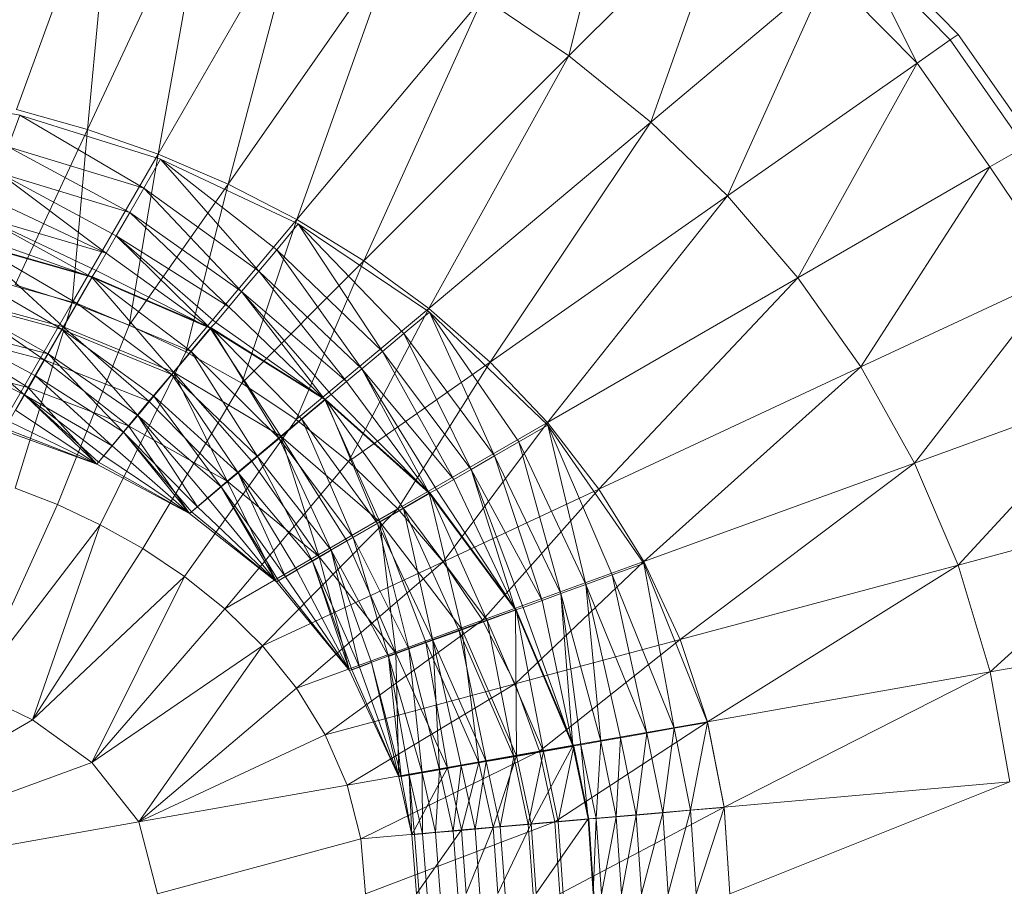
# Model space of a CAD drawing. Header units: metres. Extents: x 397.7 to 427.5, y 12.7 to 28.4.
# Tile 55 of 74: x 408.099 to 408.219, y 26.311 to 26.418. Entities that reach past the tile are written whole.
import ezdxf

# ---------------------------------------------------------------- set-up
doc = ezdxf.new("R2010")
doc.units = ezdxf.units.M
doc.layers.add('A-DETL-____-MBND', color=7, linetype='Continuous', lineweight=18)

# ---------------------------------------------------------------- blocks, each defined once
blk = doc.blocks.new('Family - Inodor P2-153200-05_PCI_P2')
at = {"layer": 'A-DETL-____-MBND', "color": 253, "true_color": 0xaaaaaa}
for p, q in [((0.61336, 0.30232), (0.62027, 0.3302)), ((0.55786, 0.32879), (0.54583, 0.29575)), ((0.55451, 0.29333), (0.55786, 0.32879)), ((0.5694, 0.32526), (0.55451, 0.29333)), ((0.56314, 0.29031), (0.5694, 0.32526)), ((0.63337, 0.32233), (0.61336, 0.30232)), ((0.62337, 0.29424), (0.63337, 0.32233)), ((0.58079, 0.32087), (0.56314, 0.29031)), ((0.57169, 0.28666), (0.58079, 0.32087)), ((0.59196, 0.31561), (0.57169, 0.28666)), ((0.5801, 0.28232), (0.59196, 0.31561)), ((0.65998, 0.30427), (0.64884, 0.31562)), ((0.64884, 0.31562), (0.65593, 0.30143)), ((0.64975, 0.31638), (0.66095, 0.30494)), ((0.64505, 0.31244), (0.62337, 0.29424)), ((0.63275, 0.2852), (0.64505, 0.31244)), ((0.65593, 0.30143), (0.64505, 0.31244)), ((0.60285, 0.30944), (0.5801, 0.28232)), ((0.58831, 0.27727), (0.60285, 0.30944)), ((0.61336, 0.30232), (0.60285, 0.30944)), ((0.66095, 0.30494), (0.65998, 0.30427)), ((0.66095, 0.30494), (0.67013, 0.29181)), ((0.65998, 0.30427), (0.65593, 0.30143)), ((0.6691, 0.29122), (0.65998, 0.30427)), ((0.61336, 0.30232), (0.58831, 0.27727)), ((0.59623, 0.27147), (0.61336, 0.30232)), ((0.62337, 0.29424), (0.61336, 0.30232)), ((0.65593, 0.30143), (0.63275, 0.2852)), ((0.64137, 0.27521), (0.65593, 0.30143)), ((0.66482, 0.28875), (0.65593, 0.30143)), ((0.54623, 0.29507), (0.52893, 0.29818)), ((0.54623, 0.29507), (0.54482, 0.29122)), ((0.54482, 0.29122), (0.54623, 0.29507)), ((0.55451, 0.29333), (0.54583, 0.29575)), ((0.56138, 0.28614), (0.54623, 0.29507)), ((0.56343, 0.28969), (0.54623, 0.29507)), ((0.56138, 0.28614), (0.54623, 0.29507)), ((0.62337, 0.29424), (0.59623, 0.27147)), ((0.60374, 0.26489), (0.62337, 0.29424)), ((0.63275, 0.2852), (0.62337, 0.29424)), ((0.55451, 0.29333), (0.54567, 0.27436)), ((0.55265, 0.27214), (0.55451, 0.29333)), ((0.56314, 0.29031), (0.55451, 0.29333)), ((0.56138, 0.28614), (0.54482, 0.29122)), ((0.55967, 0.28318), (0.54482, 0.29122)), ((0.56138, 0.28614), (0.54482, 0.29122)), ((0.55967, 0.28318), (0.54482, 0.29122)), ((0.56314, 0.29031), (0.55265, 0.27214)), ((0.55962, 0.26942), (0.56314, 0.29031)), ((0.57169, 0.28666), (0.56314, 0.29031)), ((0.6691, 0.29122), (0.66482, 0.28875)), ((0.56343, 0.28969), (0.56138, 0.28614)), ((0.56138, 0.28614), (0.56343, 0.28969)), ((0.57545, 0.27602), (0.56343, 0.28969)), ((0.58028, 0.28178), (0.56343, 0.28969)), ((0.57765, 0.27864), (0.56343, 0.28969)), ((0.57765, 0.27864), (0.56343, 0.28969)), ((0.57545, 0.27602), (0.56343, 0.28969)), ((0.55967, 0.28318), (0.54366, 0.28801)), ((0.55681, 0.27823), (0.54366, 0.28801)), ((0.55967, 0.28318), (0.54366, 0.28801)), ((0.55803, 0.28034), (0.54366, 0.28801)), ((0.55803, 0.28034), (0.54366, 0.28801)), ((0.55681, 0.27823), (0.54366, 0.28801)), ((0.66482, 0.28875), (0.64137, 0.27521)), ((0.64904, 0.26431), (0.66482, 0.28875)), ((0.67355, 0.27574), (0.66482, 0.28875)), ((0.57169, 0.28666), (0.55962, 0.26942)), ((0.56654, 0.26617), (0.57169, 0.28666)), ((0.5801, 0.28232), (0.57169, 0.28666)), ((0.56138, 0.28614), (0.55967, 0.28318)), ((0.55967, 0.28318), (0.56138, 0.28614)), ((0.57545, 0.27602), (0.56138, 0.28614)), ((0.57334, 0.27351), (0.56138, 0.28614)), ((0.57545, 0.27602), (0.56138, 0.28614)), ((0.57334, 0.27351), (0.56138, 0.28614)), ((0.55681, 0.27823), (0.54253, 0.28492)), ((0.55681, 0.27823), (0.54253, 0.28492)), ((0.63275, 0.2852), (0.60374, 0.26489)), ((0.61073, 0.25752), (0.63275, 0.2852)), ((0.64137, 0.27521), (0.63275, 0.2852)), ((0.55967, 0.28318), (0.55803, 0.28034)), ((0.55803, 0.28034), (0.55967, 0.28318)), ((0.57334, 0.27351), (0.55967, 0.28318)), ((0.57178, 0.27164), (0.55967, 0.28318)), ((0.57334, 0.27351), (0.55967, 0.28318)), ((0.57178, 0.27164), (0.55967, 0.28318)), ((0.55681, 0.27823), (0.5417, 0.28263)), ((0.55504, 0.27527), (0.5417, 0.28263)), ((0.55681, 0.27823), (0.5417, 0.28263)), ((0.55558, 0.27611), (0.5417, 0.28263)), ((0.55558, 0.27611), (0.5417, 0.28263)), ((0.55504, 0.27527), (0.5417, 0.28263)), ((0.5801, 0.28232), (0.56654, 0.26617)), ((0.57337, 0.26233), (0.5801, 0.28232)), ((0.58028, 0.28178), (0.57765, 0.27864)), ((0.57765, 0.27864), (0.58028, 0.28178)), ((0.58831, 0.27727), (0.5801, 0.28232)), ((0.59057, 0.26619), (0.58028, 0.28178)), ((0.59633, 0.27102), (0.58028, 0.28178)), ((0.59319, 0.26839), (0.58028, 0.28178)), ((0.59319, 0.26839), (0.58028, 0.28178)), ((0.59057, 0.26619), (0.58028, 0.28178)), ((0.55504, 0.27527), (0.54047, 0.27941)), ((0.55504, 0.27527), (0.54047, 0.27941)), ((0.55155, 0.26923), (0.54047, 0.27941)), ((0.55155, 0.26923), (0.54047, 0.27941)), ((0.55325, 0.27206), (0.54056, 0.27948)), ((0.55513, 0.27532), (0.54056, 0.27948)), ((0.55325, 0.27206), (0.54056, 0.27948)), ((0.55504, 0.27527), (0.54086, 0.28033)), ((0.55504, 0.27527), (0.54086, 0.28033)), ((0.55803, 0.28034), (0.55681, 0.27823)), ((0.55681, 0.27823), (0.55803, 0.28034)), ((0.57178, 0.27164), (0.55803, 0.28034)), ((0.56951, 0.26903), (0.55803, 0.28034)), ((0.57178, 0.27164), (0.55803, 0.28034)), ((0.5702, 0.26976), (0.55803, 0.28034)), ((0.5702, 0.26976), (0.55803, 0.28034)), ((0.56951, 0.26903), (0.55803, 0.28034)), ((0.55681, 0.27823), (0.55558, 0.27611)), ((0.55558, 0.27611), (0.55681, 0.27823)), ((0.56951, 0.26903), (0.55681, 0.27823)), ((0.56951, 0.26903), (0.55681, 0.27823)), ((0.57765, 0.27864), (0.57545, 0.27602)), ((0.57545, 0.27602), (0.57765, 0.27864)), ((0.59057, 0.26619), (0.57765, 0.27864)), ((0.58806, 0.26408), (0.57765, 0.27864)), ((0.59057, 0.26619), (0.57765, 0.27864)), ((0.58806, 0.26408), (0.57765, 0.27864)), ((0.58831, 0.27727), (0.57337, 0.26233)), ((0.58003, 0.25788), (0.58831, 0.27727)), ((0.59623, 0.27147), (0.58831, 0.27727)), ((0.55325, 0.27206), (0.53927, 0.27593)), ((0.55142, 0.26889), (0.53927, 0.27593)), ((0.55325, 0.27206), (0.53927, 0.27593)), ((0.55142, 0.26889), (0.53927, 0.27593)), ((0.55558, 0.27611), (0.55504, 0.27527)), ((0.55504, 0.27527), (0.55558, 0.27611)), ((0.56951, 0.26903), (0.55558, 0.27611)), ((0.56951, 0.26903), (0.55558, 0.27611)), ((0.57545, 0.27602), (0.57334, 0.27351)), ((0.57334, 0.27351), (0.57545, 0.27602)), ((0.58806, 0.26408), (0.57545, 0.27602)), ((0.58619, 0.26252), (0.57545, 0.27602)), ((0.58806, 0.26408), (0.57545, 0.27602)), ((0.58619, 0.26252), (0.57545, 0.27602)), ((0.67355, 0.27574), (0.64904, 0.26431)), ((0.67355, 0.27574), (0.65562, 0.25257)), ((0.55504, 0.27527), (0.55155, 0.26923)), ((0.55155, 0.26923), (0.55504, 0.27527)), ((0.55513, 0.27532), (0.55325, 0.27206)), ((0.55325, 0.27206), (0.55513, 0.27532)), ((0.56951, 0.26903), (0.55504, 0.27527)), ((0.56503, 0.26369), (0.55504, 0.27527)), ((0.56951, 0.26903), (0.55504, 0.27527)), ((0.56503, 0.26369), (0.55504, 0.27527)), ((0.5672, 0.26618), (0.55513, 0.27532)), ((0.56962, 0.26907), (0.55513, 0.27532)), ((0.5672, 0.26618), (0.55513, 0.27532)), ((0.64137, 0.27521), (0.61073, 0.25752)), ((0.61704, 0.24938), (0.64137, 0.27521)), ((0.64904, 0.26431), (0.64137, 0.27521)), ((0.55265, 0.27214), (0.54567, 0.27436)), ((0.57334, 0.27351), (0.57178, 0.27164)), ((0.57178, 0.27164), (0.57334, 0.27351)), ((0.58619, 0.26252), (0.57334, 0.27351)), ((0.58351, 0.26034), (0.57334, 0.27351)), ((0.58619, 0.26252), (0.57334, 0.27351)), ((0.58431, 0.26094), (0.57334, 0.27351)), ((0.58431, 0.26094), (0.57334, 0.27351)), ((0.58351, 0.26034), (0.57334, 0.27351)), ((0.55142, 0.26889), (0.53802, 0.2725)), ((0.5497, 0.26592), (0.53802, 0.2725)), ((0.55142, 0.26889), (0.53802, 0.2725)), ((0.5497, 0.26592), (0.53802, 0.2725)), ((0.55155, 0.26923), (0.53808, 0.27285)), ((0.55155, 0.26923), (0.53808, 0.27285)), ((0.54921, 0.26518), (0.53808, 0.27285)), ((0.54921, 0.26518), (0.53808, 0.27285)), ((0.55265, 0.27214), (0.54056, 0.25119)), ((0.54568, 0.24951), (0.55265, 0.27214)), ((0.55325, 0.27206), (0.55142, 0.26889)), ((0.55142, 0.26889), (0.55325, 0.27206)), ((0.55962, 0.26942), (0.55265, 0.27214)), ((0.5672, 0.26618), (0.55325, 0.27206)), ((0.56484, 0.26338), (0.55325, 0.27206)), ((0.5672, 0.26618), (0.55325, 0.27206)), ((0.56484, 0.26338), (0.55325, 0.27206)), ((0.57178, 0.27164), (0.5702, 0.26976)), ((0.5702, 0.26976), (0.57178, 0.27164)), ((0.58351, 0.26034), (0.57178, 0.27164)), ((0.58351, 0.26034), (0.57178, 0.27164)), ((0.59623, 0.27147), (0.58003, 0.25788)), ((0.58644, 0.25277), (0.59623, 0.27147)), ((0.59633, 0.27102), (0.59319, 0.26839)), ((0.59319, 0.26839), (0.59633, 0.27102)), ((0.60374, 0.26489), (0.59623, 0.27147)), ((0.60426, 0.25343), (0.59633, 0.27102)), ((0.61078, 0.25718), (0.59633, 0.27102)), ((0.60723, 0.25514), (0.59633, 0.27102)), ((0.60723, 0.25514), (0.59633, 0.27102)), ((0.60426, 0.25343), (0.59633, 0.27102)), ((0.5702, 0.26976), (0.56951, 0.26903)), ((0.56951, 0.26903), (0.5702, 0.26976)), ((0.58351, 0.26034), (0.5702, 0.26976)), ((0.58351, 0.26034), (0.5702, 0.26976)), ((0.54921, 0.26518), (0.53648, 0.26846)), ((0.54921, 0.26518), (0.53648, 0.26846)), ((0.54726, 0.26181), (0.53648, 0.26846)), ((0.54726, 0.26181), (0.53648, 0.26846)), ((0.5497, 0.26592), (0.53684, 0.26927)), ((0.54681, 0.26091), (0.53684, 0.26927)), ((0.5497, 0.26592), (0.53684, 0.26927)), ((0.54815, 0.26323), (0.53684, 0.26927)), ((0.54815, 0.26323), (0.53684, 0.26927)), ((0.54681, 0.26091), (0.53684, 0.26927)), ((0.55155, 0.26923), (0.54921, 0.26518)), ((0.54921, 0.26518), (0.55155, 0.26923)), ((0.55142, 0.26889), (0.5497, 0.26592)), ((0.5497, 0.26592), (0.55142, 0.26889)), ((0.55086, 0.24748), (0.55962, 0.26942)), ((0.56484, 0.26338), (0.55142, 0.26889)), ((0.56065, 0.25837), (0.55142, 0.26889)), ((0.56484, 0.26338), (0.55142, 0.26889)), ((0.56264, 0.26075), (0.55142, 0.26889)), ((0.56264, 0.26075), (0.55142, 0.26889)), ((0.56065, 0.25837), (0.55142, 0.26889)), ((0.56503, 0.26369), (0.55155, 0.26923)), ((0.56202, 0.26011), (0.55155, 0.26923)), ((0.56503, 0.26369), (0.55155, 0.26923)), ((0.56202, 0.26011), (0.55155, 0.26923)), ((0.56654, 0.26617), (0.55962, 0.26942)), ((0.56951, 0.26903), (0.56503, 0.26369)), ((0.56503, 0.26369), (0.56951, 0.26903)), ((0.56962, 0.26907), (0.5672, 0.26618)), ((0.5672, 0.26618), (0.56962, 0.26907)), ((0.58351, 0.26034), (0.56951, 0.26903)), ((0.57816, 0.25585), (0.56951, 0.26903)), ((0.58351, 0.26034), (0.56951, 0.26903)), ((0.57816, 0.25585), (0.56951, 0.26903)), ((0.57793, 0.25558), (0.56962, 0.26907)), ((0.58362, 0.26035), (0.56962, 0.26907)), ((0.58073, 0.25793), (0.56962, 0.26907)), ((0.58073, 0.25793), (0.56962, 0.26907)), ((0.57793, 0.25558), (0.56962, 0.26907)), ((0.59319, 0.26839), (0.59057, 0.26619)), ((0.59057, 0.26619), (0.59319, 0.26839)), ((0.60426, 0.25343), (0.59319, 0.26839)), ((0.60142, 0.25179), (0.59319, 0.26839)), ((0.60426, 0.25343), (0.59319, 0.26839)), ((0.60142, 0.25179), (0.59319, 0.26839)), ((0.54681, 0.26091), (0.53578, 0.26636)), ((0.54681, 0.26091), (0.53578, 0.26636)), ((0.55607, 0.24503), (0.56654, 0.26617)), ((0.5672, 0.26618), (0.56484, 0.26338)), ((0.56484, 0.26338), (0.5672, 0.26618)), ((0.57337, 0.26233), (0.56654, 0.26617)), ((0.57793, 0.25558), (0.5672, 0.26618)), ((0.5753, 0.25337), (0.5672, 0.26618)), ((0.57793, 0.25558), (0.5672, 0.26618)), ((0.5753, 0.25337), (0.5672, 0.26618)), ((0.59057, 0.26619), (0.58806, 0.26408)), ((0.58806, 0.26408), (0.59057, 0.26619)), ((0.60142, 0.25179), (0.59057, 0.26619)), ((0.59931, 0.25057), (0.59057, 0.26619)), ((0.60142, 0.25179), (0.59057, 0.26619)), ((0.59931, 0.25057), (0.59057, 0.26619)), ((0.54921, 0.26518), (0.54726, 0.26181)), ((0.54726, 0.26181), (0.54921, 0.26518)), ((0.5497, 0.26592), (0.54815, 0.26323)), ((0.54815, 0.26323), (0.5497, 0.26592)), ((0.56202, 0.26011), (0.54921, 0.26518)), ((0.55952, 0.25712), (0.54921, 0.26518)), ((0.56202, 0.26011), (0.54921, 0.26518)), ((0.55952, 0.25712), (0.54921, 0.26518)), ((0.56065, 0.25837), (0.5497, 0.26592)), ((0.55892, 0.25632), (0.5497, 0.26592)), ((0.56065, 0.25837), (0.5497, 0.26592)), ((0.55892, 0.25632), (0.5497, 0.26592)), ((0.60374, 0.26489), (0.58644, 0.25277)), ((0.59247, 0.24698), (0.60374, 0.26489)), ((0.61073, 0.25752), (0.60374, 0.26489)), ((0.54726, 0.26181), (0.53515, 0.2648)), ((0.54726, 0.26181), (0.53515, 0.2648)), ((0.53515, 0.2648), (0.54726, 0.26181)), ((0.56503, 0.26369), (0.56202, 0.26011)), ((0.56202, 0.26011), (0.56503, 0.26369)), ((0.57816, 0.25585), (0.56503, 0.26369)), ((0.5716, 0.25035), (0.56503, 0.26369)), ((0.57816, 0.25585), (0.56503, 0.26369)), ((0.57458, 0.25285), (0.56503, 0.26369)), ((0.57458, 0.25285), (0.56503, 0.26369)), ((0.5716, 0.25035), (0.56503, 0.26369)), ((0.58806, 0.26408), (0.58619, 0.26252)), ((0.58619, 0.26252), (0.58806, 0.26408)), ((0.59931, 0.25057), (0.58806, 0.26408)), ((0.5963, 0.24889), (0.58806, 0.26408)), ((0.59931, 0.25057), (0.58806, 0.26408)), ((0.59719, 0.24934), (0.58806, 0.26408)), ((0.59719, 0.24934), (0.58806, 0.26408)), ((0.5963, 0.24889), (0.58806, 0.26408)), ((0.64904, 0.26431), (0.61704, 0.24938)), ((0.62251, 0.24052), (0.64904, 0.26431)), ((0.65562, 0.25257), (0.64904, 0.26431)), ((0.54815, 0.26323), (0.54681, 0.26091)), ((0.54681, 0.26091), (0.54815, 0.26323)), ((0.55892, 0.25632), (0.54815, 0.26323)), ((0.55753, 0.25466), (0.54815, 0.26323)), ((0.55892, 0.25632), (0.54815, 0.26323)), ((0.55753, 0.25466), (0.54815, 0.26323)), ((0.56484, 0.26338), (0.56264, 0.26075)), ((0.56264, 0.26075), (0.56484, 0.26338)), ((0.5753, 0.25337), (0.56484, 0.26338)), ((0.57292, 0.25138), (0.56484, 0.26338)), ((0.5753, 0.25337), (0.56484, 0.26338)), ((0.57292, 0.25138), (0.56484, 0.26338)), ((0.58619, 0.26252), (0.58431, 0.26094)), ((0.58431, 0.26094), (0.58619, 0.26252)), ((0.5963, 0.24889), (0.58619, 0.26252)), ((0.5963, 0.24889), (0.58619, 0.26252)), ((0.54726, 0.26181), (0.54428, 0.25653)), ((0.54428, 0.25653), (0.54726, 0.26181)), ((0.55952, 0.25712), (0.54726, 0.26181)), ((0.55567, 0.25244), (0.54726, 0.26181)), ((0.55567, 0.25244), (0.54726, 0.26181)), ((0.55952, 0.25712), (0.54726, 0.26181)), ((0.54726, 0.26181), (0.55952, 0.25712)), ((0.56126, 0.24213), (0.57337, 0.26233)), ((0.58003, 0.25788), (0.57337, 0.26233)), ((0.68099, 0.2618), (0.65562, 0.25257)), ((0.68099, 0.2618), (0.66094, 0.2401)), ((0.54681, 0.26091), (0.54573, 0.25903)), ((0.54573, 0.25903), (0.54681, 0.26091)), ((0.55753, 0.25466), (0.54681, 0.26091)), ((0.55567, 0.25244), (0.54681, 0.26091)), ((0.55753, 0.25466), (0.54681, 0.26091)), ((0.5565, 0.25343), (0.54681, 0.26091)), ((0.5565, 0.25343), (0.54681, 0.26091)), ((0.55587, 0.25268), (0.54681, 0.26091)), ((0.55587, 0.25268), (0.54681, 0.26091)), ((0.55567, 0.25244), (0.54681, 0.26091)), ((0.56202, 0.26011), (0.55952, 0.25712)), ((0.55952, 0.25712), (0.56202, 0.26011)), ((0.56264, 0.26075), (0.56065, 0.25837)), ((0.56065, 0.25837), (0.56264, 0.26075)), ((0.5716, 0.25035), (0.56202, 0.26011)), ((0.5716, 0.25035), (0.56202, 0.26011)), ((0.57292, 0.25138), (0.56264, 0.26075)), ((0.57087, 0.24966), (0.56264, 0.26075)), ((0.57292, 0.25138), (0.56264, 0.26075)), ((0.57087, 0.24966), (0.56264, 0.26075)), ((0.58351, 0.26034), (0.57816, 0.25585)), ((0.57816, 0.25585), (0.58351, 0.26034)), ((0.58362, 0.26035), (0.58073, 0.25793)), ((0.58073, 0.25793), (0.58362, 0.26035)), ((0.58431, 0.26094), (0.58351, 0.26034)), ((0.58351, 0.26034), (0.58431, 0.26094)), ((0.5963, 0.24889), (0.58351, 0.26034)), ((0.59025, 0.2454), (0.58351, 0.26034)), ((0.5963, 0.24889), (0.58351, 0.26034)), ((0.59025, 0.2454), (0.58351, 0.26034)), ((0.58997, 0.24517), (0.58362, 0.26035)), ((0.59641, 0.24889), (0.58362, 0.26035)), ((0.59314, 0.247), (0.58362, 0.26035)), ((0.59314, 0.247), (0.58362, 0.26035)), ((0.58997, 0.24517), (0.58362, 0.26035)), ((0.5963, 0.24889), (0.58431, 0.26094)), ((0.5963, 0.24889), (0.58431, 0.26094)), ((0.55567, 0.25244), (0.54573, 0.25903)), ((0.55567, 0.25244), (0.54573, 0.25903)), ((0.55567, 0.25244), (0.54493, 0.25765)), ((0.55567, 0.25244), (0.54493, 0.25765)), ((0.56065, 0.25837), (0.55892, 0.25632)), ((0.55892, 0.25632), (0.56065, 0.25837)), ((0.57087, 0.24966), (0.56065, 0.25837)), ((0.56798, 0.24723), (0.56065, 0.25837)), ((0.57087, 0.24966), (0.56065, 0.25837)), ((0.56921, 0.24826), (0.56065, 0.25837)), ((0.56921, 0.24826), (0.56065, 0.25837)), ((0.56798, 0.24723), (0.56065, 0.25837)), ((0.56637, 0.23872), (0.58003, 0.25788)), ((0.58073, 0.25793), (0.57793, 0.25558)), ((0.57793, 0.25558), (0.58073, 0.25793)), ((0.58644, 0.25277), (0.58003, 0.25788)), ((0.58997, 0.24517), (0.58073, 0.25793)), ((0.587, 0.24346), (0.58073, 0.25793)), ((0.58997, 0.24517), (0.58073, 0.25793)), ((0.587, 0.24346), (0.58073, 0.25793)), ((0.55567, 0.25244), (0.54428, 0.25653)), ((0.55567, 0.25244), (0.54428, 0.25653)), ((0.55567, 0.25244), (0.54428, 0.25653)), ((0.54428, 0.25653), (0.55567, 0.25244)), ((0.55567, 0.25244), (0.54444, 0.2568)), ((0.55567, 0.25244), (0.54444, 0.2568)), ((0.55952, 0.25712), (0.55567, 0.25244)), ((0.55567, 0.25244), (0.55952, 0.25712)), ((0.56699, 0.2464), (0.55952, 0.25712)), ((0.5716, 0.25035), (0.55952, 0.25712)), ((0.56699, 0.2464), (0.55952, 0.25712)), ((0.55952, 0.25712), (0.5716, 0.25035)), ((0.5716, 0.25035), (0.55952, 0.25712)), ((0.61073, 0.25752), (0.59247, 0.24698)), ((0.59798, 0.24049), (0.61073, 0.25752)), ((0.61078, 0.25718), (0.60723, 0.25514)), ((0.60723, 0.25514), (0.61078, 0.25718)), ((0.61704, 0.24938), (0.61073, 0.25752)), ((0.61545, 0.23773), (0.61078, 0.25718)), ((0.62252, 0.24029), (0.61078, 0.25718)), ((0.61867, 0.2389), (0.61078, 0.25718)), ((0.61867, 0.2389), (0.61078, 0.25718)), ((0.61545, 0.23773), (0.61078, 0.25718)), ((0.55892, 0.25632), (0.55753, 0.25466)), ((0.55753, 0.25466), (0.55892, 0.25632)), ((0.56798, 0.24723), (0.55892, 0.25632)), ((0.56699, 0.2464), (0.55892, 0.25632)), ((0.56798, 0.24723), (0.55892, 0.25632)), ((0.56723, 0.24661), (0.55892, 0.25632)), ((0.56723, 0.24661), (0.55892, 0.25632)), ((0.56699, 0.2464), (0.55892, 0.25632)), ((0.57816, 0.25585), (0.57458, 0.25285)), ((0.57458, 0.25285), (0.57816, 0.25585)), ((0.57793, 0.25558), (0.5753, 0.25337)), ((0.5753, 0.25337), (0.57793, 0.25558)), ((0.587, 0.24346), (0.57793, 0.25558)), ((0.58432, 0.24191), (0.57793, 0.25558)), ((0.587, 0.24346), (0.57793, 0.25558)), ((0.58432, 0.24191), (0.57793, 0.25558)), ((0.59025, 0.2454), (0.57816, 0.25585)), ((0.58284, 0.24112), (0.57816, 0.25585)), ((0.59025, 0.2454), (0.57816, 0.25585)), ((0.58621, 0.24306), (0.57816, 0.25585)), ((0.58621, 0.24306), (0.57816, 0.25585)), ((0.58284, 0.24112), (0.57816, 0.25585)), ((0.55753, 0.25466), (0.5565, 0.25343)), ((0.5565, 0.25343), (0.55753, 0.25466)), ((0.56699, 0.2464), (0.55753, 0.25466)), ((0.56699, 0.2464), (0.55753, 0.25466)), ((0.60723, 0.25514), (0.60426, 0.25343)), ((0.60426, 0.25343), (0.60723, 0.25514)), ((0.61545, 0.23773), (0.60723, 0.25514)), ((0.61237, 0.23661), (0.60723, 0.25514)), ((0.61545, 0.23773), (0.60723, 0.25514)), ((0.61237, 0.23661), (0.60723, 0.25514)), ((0.5565, 0.25343), (0.55587, 0.25268)), ((0.55587, 0.25268), (0.5565, 0.25343)), ((0.56699, 0.2464), (0.5565, 0.25343)), ((0.56699, 0.2464), (0.5565, 0.25343)), ((0.57458, 0.25285), (0.5716, 0.25035)), ((0.5716, 0.25035), (0.57458, 0.25285)), ((0.5753, 0.25337), (0.57292, 0.25138)), ((0.57292, 0.25138), (0.5753, 0.25337)), ((0.58284, 0.24112), (0.57458, 0.25285)), ((0.58284, 0.24112), (0.57458, 0.25285)), ((0.58432, 0.24191), (0.5753, 0.25337)), ((0.582, 0.24057), (0.5753, 0.25337)), ((0.58432, 0.24191), (0.5753, 0.25337)), ((0.582, 0.24057), (0.5753, 0.25337)), ((0.60426, 0.25343), (0.60142, 0.25179)), ((0.60142, 0.25179), (0.60426, 0.25343)), ((0.61237, 0.23661), (0.60426, 0.25343)), ((0.61008, 0.23577), (0.60426, 0.25343)), ((0.61237, 0.23661), (0.60426, 0.25343)), ((0.61008, 0.23577), (0.60426, 0.25343)), ((0.55587, 0.25268), (0.55567, 0.25244)), ((0.55567, 0.25244), (0.55587, 0.25268)), ((0.56699, 0.2464), (0.55567, 0.25244)), ((0.56699, 0.2464), (0.55567, 0.25244)), ((0.55567, 0.25244), (0.56699, 0.2464)), ((0.56699, 0.2464), (0.55567, 0.25244)), ((0.56699, 0.2464), (0.55587, 0.25268)), ((0.56699, 0.2464), (0.55587, 0.25268)), ((0.5713, 0.23475), (0.58644, 0.25277)), ((0.59247, 0.24698), (0.58644, 0.25277)), ((0.60142, 0.25179), (0.59931, 0.25057)), ((0.59931, 0.25057), (0.60142, 0.25179)), ((0.61008, 0.23577), (0.60142, 0.25179)), ((0.60682, 0.23464), (0.60142, 0.25179)), ((0.61008, 0.23577), (0.60142, 0.25179)), ((0.60778, 0.23493), (0.60142, 0.25179)), ((0.60778, 0.23493), (0.60142, 0.25179)), ((0.60682, 0.23464), (0.60142, 0.25179)), ((0.65562, 0.25257), (0.62251, 0.24052)), ((0.65562, 0.25257), (0.62697, 0.231)), ((0.66094, 0.2401), (0.65562, 0.25257)), ((0.57292, 0.25138), (0.57087, 0.24966)), ((0.57087, 0.24966), (0.57292, 0.25138)), ((0.582, 0.24057), (0.57292, 0.25138)), ((0.57873, 0.23868), (0.57292, 0.25138)), ((0.582, 0.24057), (0.57292, 0.25138)), ((0.58012, 0.23948), (0.57292, 0.25138)), ((0.58012, 0.23948), (0.57292, 0.25138)), ((0.57873, 0.23868), (0.57292, 0.25138)), ((0.59931, 0.25057), (0.59719, 0.24934)), ((0.59719, 0.24934), (0.59931, 0.25057)), ((0.60682, 0.23464), (0.59931, 0.25057)), ((0.60682, 0.23464), (0.59931, 0.25057)), ((0.55086, 0.24748), (0.54568, 0.24951)), ((0.5716, 0.25035), (0.56699, 0.2464)), ((0.56699, 0.2464), (0.5716, 0.25035)), ((0.57087, 0.24966), (0.56921, 0.24826)), ((0.56921, 0.24826), (0.57087, 0.24966)), ((0.57873, 0.23868), (0.57087, 0.24966)), ((0.57761, 0.23804), (0.57087, 0.24966)), ((0.57873, 0.23868), (0.57087, 0.24966)), ((0.57788, 0.23819), (0.57087, 0.24966)), ((0.57788, 0.23819), (0.57087, 0.24966)), ((0.57761, 0.23804), (0.57087, 0.24966)), ((0.57761, 0.23804), (0.5716, 0.25035)), ((0.58284, 0.24112), (0.5716, 0.25035)), ((0.57761, 0.23804), (0.5716, 0.25035)), ((0.5716, 0.25035), (0.58284, 0.24112)), ((0.58284, 0.24112), (0.5716, 0.25035)), ((0.59719, 0.24934), (0.5963, 0.24889)), ((0.5963, 0.24889), (0.59719, 0.24934)), ((0.60682, 0.23464), (0.59719, 0.24934)), ((0.60682, 0.23464), (0.59719, 0.24934)), ((0.61704, 0.24938), (0.59798, 0.24049)), ((0.60281, 0.23335), (0.61704, 0.24938)), ((0.62251, 0.24052), (0.61704, 0.24938)), ((0.56921, 0.24826), (0.56798, 0.24723)), ((0.56798, 0.24723), (0.56921, 0.24826)), ((0.57761, 0.23804), (0.56921, 0.24826)), ((0.57761, 0.23804), (0.56921, 0.24826)), ((0.5963, 0.24889), (0.59025, 0.2454)), ((0.59025, 0.2454), (0.5963, 0.24889)), ((0.59641, 0.24889), (0.59314, 0.247)), ((0.59314, 0.247), (0.59641, 0.24889)), ((0.60682, 0.23464), (0.5963, 0.24889)), ((0.60026, 0.23226), (0.5963, 0.24889)), ((0.60682, 0.23464), (0.5963, 0.24889)), ((0.60026, 0.23226), (0.5963, 0.24889)), ((0.60338, 0.23333), (0.59641, 0.24889)), ((0.60693, 0.23462), (0.59641, 0.24889)), ((0.60338, 0.23333), (0.59641, 0.24889)), ((0.55086, 0.24748), (0.54048, 0.22469)), ((0.55607, 0.24503), (0.55086, 0.24748)), ((0.56798, 0.24723), (0.56723, 0.24661)), ((0.56723, 0.24661), (0.56798, 0.24723)), ((0.57761, 0.23804), (0.56798, 0.24723)), ((0.57761, 0.23804), (0.56798, 0.24723)), ((0.59247, 0.24698), (0.5713, 0.23475)), ((0.57592, 0.23021), (0.59247, 0.24698)), ((0.59314, 0.247), (0.58997, 0.24517)), ((0.58997, 0.24517), (0.59314, 0.247)), ((0.59798, 0.24049), (0.59247, 0.24698)), ((0.60338, 0.23333), (0.59314, 0.247)), ((0.59672, 0.23091), (0.59314, 0.247)), ((0.60338, 0.23333), (0.59314, 0.247)), ((0.59995, 0.23208), (0.59314, 0.247)), ((0.59995, 0.23208), (0.59314, 0.247)), ((0.59672, 0.23091), (0.59314, 0.247)), ((0.68697, 0.24708), (0.66094, 0.2401)), ((0.68697, 0.24708), (0.66485, 0.22705)), ((0.56723, 0.24661), (0.56699, 0.2464)), ((0.56699, 0.2464), (0.56723, 0.24661)), ((0.56699, 0.2464), (0.57761, 0.23804)), ((0.57761, 0.23804), (0.56699, 0.2464)), ((0.56699, 0.2464), (0.57761, 0.23804)), ((0.57761, 0.23804), (0.56699, 0.2464)), ((0.57761, 0.23804), (0.56723, 0.24661)), ((0.57761, 0.23804), (0.56723, 0.24661)), ((0.55607, 0.24503), (0.54048, 0.22469)), ((0.54779, 0.22118), (0.55607, 0.24503)), ((0.56126, 0.24213), (0.55607, 0.24503)), ((0.59025, 0.2454), (0.58621, 0.24306)), ((0.58621, 0.24306), (0.59025, 0.2454)), ((0.58997, 0.24517), (0.587, 0.24346)), ((0.587, 0.24346), (0.58997, 0.24517)), ((0.59672, 0.23091), (0.58997, 0.24517)), ((0.59381, 0.22985), (0.58997, 0.24517)), ((0.59672, 0.23091), (0.58997, 0.24517)), ((0.59381, 0.22985), (0.58997, 0.24517)), ((0.60026, 0.23226), (0.59025, 0.2454)), ((0.59221, 0.22933), (0.59025, 0.2454)), ((0.60026, 0.23226), (0.59025, 0.2454)), ((0.59587, 0.23066), (0.59025, 0.2454)), ((0.59587, 0.23066), (0.59025, 0.2454)), ((0.59221, 0.22933), (0.59025, 0.2454)), ((0.587, 0.24346), (0.58432, 0.24191)), ((0.58432, 0.24191), (0.587, 0.24346)), ((0.59381, 0.22985), (0.587, 0.24346)), ((0.5913, 0.22893), (0.587, 0.24346)), ((0.59381, 0.22985), (0.587, 0.24346)), ((0.5913, 0.22893), (0.587, 0.24346)), ((0.56126, 0.24213), (0.54779, 0.22118)), ((0.56637, 0.23872), (0.56126, 0.24213)), ((0.58621, 0.24306), (0.58284, 0.24112)), ((0.58284, 0.24112), (0.58621, 0.24306)), ((0.59221, 0.22933), (0.58621, 0.24306)), ((0.59221, 0.22933), (0.58621, 0.24306)), ((0.58284, 0.24112), (0.57761, 0.23804)), ((0.57761, 0.23804), (0.58284, 0.24112)), ((0.58432, 0.24191), (0.582, 0.24057)), ((0.582, 0.24057), (0.58432, 0.24191)), ((0.58653, 0.2272), (0.58284, 0.24112)), ((0.59221, 0.22933), (0.58284, 0.24112)), ((0.58653, 0.2272), (0.58284, 0.24112)), ((0.58284, 0.24112), (0.59221, 0.22933)), ((0.59221, 0.22933), (0.58284, 0.24112)), ((0.5913, 0.22893), (0.58432, 0.24191)), ((0.58775, 0.22764), (0.58432, 0.24191)), ((0.58925, 0.22819), (0.58432, 0.24191)), ((0.5913, 0.22893), (0.58432, 0.24191)), ((0.58925, 0.22819), (0.58432, 0.24191)), ((0.58775, 0.22764), (0.58432, 0.24191)), ((0.59798, 0.24049), (0.57592, 0.23021)), ((0.58007, 0.22507), (0.59798, 0.24049)), ((0.582, 0.24057), (0.58012, 0.23948)), ((0.58012, 0.23948), (0.582, 0.24057)), ((0.58775, 0.22764), (0.582, 0.24057)), ((0.58653, 0.2272), (0.582, 0.24057)), ((0.58775, 0.22764), (0.582, 0.24057)), ((0.58683, 0.2273), (0.582, 0.24057)), ((0.58683, 0.2273), (0.582, 0.24057)), ((0.58653, 0.2272), (0.582, 0.24057)), ((0.60281, 0.23335), (0.59798, 0.24049)), ((0.62251, 0.24052), (0.60281, 0.23335)), ((0.62251, 0.24052), (0.6068, 0.2256)), ((0.62252, 0.24029), (0.61867, 0.2389)), ((0.61867, 0.2389), (0.62252, 0.24029)), ((0.62697, 0.231), (0.62251, 0.24052)), ((0.62625, 0.22015), (0.62252, 0.24029)), ((0.63029, 0.22085), (0.62252, 0.24029)), ((0.62625, 0.22015), (0.62252, 0.24029)), ((0.66094, 0.2401), (0.62697, 0.231)), ((0.66094, 0.2401), (0.63029, 0.22096)), ((0.66485, 0.22705), (0.66094, 0.2401)), ((0.56637, 0.23872), (0.54779, 0.22118)), ((0.55503, 0.21596), (0.56637, 0.23872)), ((0.5713, 0.23475), (0.56637, 0.23872)), ((0.57873, 0.23868), (0.57788, 0.23819)), ((0.57788, 0.23819), (0.57873, 0.23868)), ((0.58012, 0.23948), (0.57873, 0.23868)), ((0.57873, 0.23868), (0.58012, 0.23948)), ((0.58653, 0.2272), (0.57873, 0.23868)), ((0.58653, 0.2272), (0.57873, 0.23868)), ((0.58653, 0.2272), (0.58012, 0.23948)), ((0.58653, 0.2272), (0.58012, 0.23948)), ((0.61867, 0.2389), (0.61545, 0.23773)), ((0.61545, 0.23773), (0.61867, 0.2389)), ((0.62625, 0.22015), (0.61867, 0.2389)), ((0.62289, 0.21955), (0.61867, 0.2389)), ((0.62625, 0.22015), (0.61867, 0.2389)), ((0.62289, 0.21955), (0.61867, 0.2389)), ((0.57788, 0.23819), (0.57761, 0.23804)), ((0.57761, 0.23804), (0.57788, 0.23819)), ((0.57761, 0.23804), (0.58653, 0.2272)), ((0.58653, 0.2272), (0.57761, 0.23804)), ((0.57761, 0.23804), (0.58653, 0.2272)), ((0.58653, 0.2272), (0.57761, 0.23804)), ((0.58653, 0.2272), (0.57788, 0.23819)), ((0.58653, 0.2272), (0.57788, 0.23819)), ((0.61545, 0.23773), (0.61237, 0.23661)), ((0.61237, 0.23661), (0.61545, 0.23773)), ((0.62289, 0.21955), (0.61545, 0.23773)), ((0.61726, 0.21856), (0.61545, 0.23773)), ((0.62289, 0.21955), (0.61545, 0.23773)), ((0.61966, 0.21898), (0.61545, 0.23773)), ((0.61966, 0.21898), (0.61545, 0.23773)), ((0.61726, 0.21856), (0.61545, 0.23773)), ((0.61237, 0.23661), (0.61008, 0.23577)), ((0.61008, 0.23577), (0.61237, 0.23661)), ((0.61726, 0.21856), (0.61237, 0.23661)), ((0.61385, 0.21801), (0.61237, 0.23661)), ((0.61726, 0.21856), (0.61237, 0.23661)), ((0.61484, 0.21813), (0.61237, 0.23661)), ((0.61484, 0.21813), (0.61237, 0.23661)), ((0.61385, 0.21801), (0.61237, 0.23661)), ((0.5713, 0.23475), (0.55503, 0.21596)), ((0.57592, 0.23021), (0.5713, 0.23475)), ((0.60778, 0.23493), (0.60682, 0.23464)), ((0.60682, 0.23464), (0.60778, 0.23493)), ((0.61008, 0.23577), (0.60778, 0.23493)), ((0.60778, 0.23493), (0.61008, 0.23577)), ((0.61385, 0.21801), (0.60778, 0.23493)), ((0.61385, 0.21801), (0.60778, 0.23493)), ((0.61385, 0.21801), (0.61008, 0.23577)), ((0.61385, 0.21801), (0.61008, 0.23577)), ((0.60682, 0.23464), (0.60026, 0.23226)), ((0.60026, 0.23226), (0.60682, 0.23464)), ((0.60693, 0.23462), (0.60338, 0.23333)), ((0.60338, 0.23333), (0.60693, 0.23462)), ((0.61385, 0.21801), (0.60682, 0.23464)), ((0.60697, 0.2168), (0.60682, 0.23464)), ((0.61385, 0.21801), (0.60682, 0.23464)), ((0.60697, 0.2168), (0.60682, 0.23464)), ((0.61024, 0.21732), (0.60693, 0.23462)), ((0.61395, 0.21797), (0.60693, 0.23462)), ((0.61024, 0.21732), (0.60693, 0.23462)), ((0.60281, 0.23335), (0.58007, 0.22507)), ((0.58357, 0.21937), (0.60281, 0.23335)), ((0.60338, 0.23333), (0.59995, 0.23208)), ((0.59995, 0.23208), (0.60338, 0.23333)), ((0.6068, 0.2256), (0.60281, 0.23335)), ((0.61024, 0.21732), (0.60338, 0.23333)), ((0.60663, 0.21668), (0.60338, 0.23333)), ((0.61024, 0.21732), (0.60338, 0.23333)), ((0.60663, 0.21668), (0.60338, 0.23333)), ((0.60026, 0.23226), (0.59587, 0.23066)), ((0.59587, 0.23066), (0.60026, 0.23226)), ((0.59995, 0.23208), (0.59672, 0.23091)), ((0.59672, 0.23091), (0.59995, 0.23208)), ((0.60663, 0.21668), (0.59995, 0.23208)), ((0.60326, 0.21609), (0.59995, 0.23208)), ((0.60663, 0.21668), (0.59995, 0.23208)), ((0.60326, 0.21609), (0.59995, 0.23208)), ((0.60697, 0.2168), (0.60026, 0.23226)), ((0.60237, 0.21599), (0.60026, 0.23226)), ((0.60697, 0.2168), (0.60026, 0.23226)), ((0.60237, 0.21599), (0.60026, 0.23226)), ((0.69136, 0.23173), (0.66485, 0.22705)), ((0.57592, 0.23021), (0.55503, 0.21596)), ((0.5608, 0.2087), (0.57592, 0.23021)), ((0.58007, 0.22507), (0.57592, 0.23021)), ((0.59587, 0.23066), (0.59221, 0.22933)), ((0.59221, 0.22933), (0.59587, 0.23066)), ((0.59672, 0.23091), (0.59381, 0.22985)), ((0.59381, 0.22985), (0.59672, 0.23091)), ((0.60237, 0.21599), (0.59587, 0.23066)), ((0.59854, 0.21531), (0.59587, 0.23066)), ((0.60237, 0.21599), (0.59587, 0.23066)), ((0.59854, 0.21531), (0.59587, 0.23066)), ((0.60326, 0.21609), (0.59672, 0.23091)), ((0.59756, 0.21508), (0.59672, 0.23091)), ((0.60326, 0.21609), (0.59672, 0.23091)), ((0.6002, 0.21555), (0.59672, 0.23091)), ((0.6002, 0.21555), (0.59672, 0.23091)), ((0.59756, 0.21508), (0.59672, 0.23091)), ((0.62697, 0.231), (0.6068, 0.2256)), ((0.62697, 0.231), (0.60979, 0.21734)), ((0.63029, 0.22096), (0.62697, 0.231)), ((0.59221, 0.22933), (0.58653, 0.2272)), ((0.58653, 0.2272), (0.59221, 0.22933)), ((0.59381, 0.22985), (0.5913, 0.22893)), ((0.5913, 0.22893), (0.59381, 0.22985)), ((0.59287, 0.21427), (0.5913, 0.22893)), ((0.59543, 0.2147), (0.5913, 0.22893)), ((0.59543, 0.2147), (0.5913, 0.22893)), ((0.59385, 0.21443), (0.5913, 0.22893)), ((0.59385, 0.21443), (0.5913, 0.22893)), ((0.59287, 0.21427), (0.5913, 0.22893)), ((0.59258, 0.2142), (0.59221, 0.22933)), ((0.59854, 0.21531), (0.59221, 0.22933)), ((0.59258, 0.2142), (0.59221, 0.22933)), ((0.59854, 0.21531), (0.59221, 0.22933)), ((0.59854, 0.21531), (0.59221, 0.22933)), ((0.59756, 0.21508), (0.59381, 0.22985)), ((0.59543, 0.2147), (0.59381, 0.22985)), ((0.59756, 0.21508), (0.59381, 0.22985)), ((0.59543, 0.2147), (0.59381, 0.22985)), ((0.58775, 0.22764), (0.58683, 0.2273)), ((0.58683, 0.2273), (0.58775, 0.22764)), ((0.58925, 0.22819), (0.58775, 0.22764)), ((0.58775, 0.22764), (0.58925, 0.22819)), ((0.59258, 0.2142), (0.58775, 0.22764)), ((0.59258, 0.2142), (0.58775, 0.22764)), ((0.59287, 0.21427), (0.58925, 0.22819)), ((0.59258, 0.2142), (0.58925, 0.22819)), ((0.59287, 0.21427), (0.58925, 0.22819)), ((0.59258, 0.2142), (0.58925, 0.22819)), ((0.58683, 0.2273), (0.58653, 0.2272)), ((0.58653, 0.2272), (0.58683, 0.2273)), ((0.58653, 0.2272), (0.59258, 0.2142)), ((0.59258, 0.2142), (0.58653, 0.2272)), ((0.59258, 0.2142), (0.58653, 0.2272)), ((0.59258, 0.2142), (0.58653, 0.2272)), ((0.59258, 0.2142), (0.58683, 0.2273)), ((0.59258, 0.2142), (0.58683, 0.2273)), ((0.66485, 0.22705), (0.63029, 0.22096)), ((0.66485, 0.22705), (0.63233, 0.21053)), ((0.66725, 0.21359), (0.66485, 0.22705)), ((0.6068, 0.2256), (0.58357, 0.21937)), ((0.6068, 0.2256), (0.58624, 0.21319)), ((0.60979, 0.21734), (0.6068, 0.2256)), ((0.54779, 0.22118), (0.54048, 0.22469)), ((0.58007, 0.22507), (0.5608, 0.2087)), ((0.58357, 0.21937), (0.58007, 0.22507)), ((0.54779, 0.22118), (0.51095, 0.19991)), ((0.55503, 0.21596), (0.54779, 0.22118)), ((0.63029, 0.22096), (0.60979, 0.21734)), ((0.63029, 0.22096), (0.61164, 0.20872)), ((0.63029, 0.22085), (0.62625, 0.22015)), ((0.62625, 0.22015), (0.63029, 0.22085)), ((0.62825, 0.21013), (0.63029, 0.22085)), ((0.62825, 0.21013), (0.63029, 0.22085)), ((0.63233, 0.21053), (0.63029, 0.22096)), ((0.63233, 0.21049), (0.63029, 0.22085)), ((0.58357, 0.21937), (0.5608, 0.2087)), ((0.58624, 0.21319), (0.58357, 0.21937)), ((0.62289, 0.21955), (0.61966, 0.21898)), ((0.61966, 0.21898), (0.62289, 0.21955)), ((0.62158, 0.20955), (0.62289, 0.21955)), ((0.62158, 0.20955), (0.62289, 0.21955)), ((0.62625, 0.22015), (0.62289, 0.21955)), ((0.62289, 0.21955), (0.62625, 0.22015)), ((0.62484, 0.20984), (0.62289, 0.21955)), ((0.62484, 0.20984), (0.62289, 0.21955)), ((0.62484, 0.20984), (0.62625, 0.22015)), ((0.62484, 0.20984), (0.62625, 0.22015)), ((0.62825, 0.21013), (0.62625, 0.22015)), ((0.62825, 0.21013), (0.62625, 0.22015)), ((0.61385, 0.21801), (0.60697, 0.2168)), ((0.60697, 0.2168), (0.61385, 0.21801)), ((0.60875, 0.20848), (0.61385, 0.21801)), ((0.60875, 0.20848), (0.61385, 0.21801)), ((0.61395, 0.21797), (0.61024, 0.21732)), ((0.61024, 0.21732), (0.61395, 0.21797)), ((0.61205, 0.20871), (0.61395, 0.21797)), ((0.61205, 0.20871), (0.61395, 0.21797)), ((0.61484, 0.21813), (0.61385, 0.21801)), ((0.61385, 0.21801), (0.61484, 0.21813)), ((0.61571, 0.20909), (0.61385, 0.21801)), ((0.61571, 0.20909), (0.61385, 0.21801)), ((0.6158, 0.20904), (0.61395, 0.21797)), ((0.61726, 0.21856), (0.61484, 0.21813)), ((0.61484, 0.21813), (0.61726, 0.21856)), ((0.6167, 0.20912), (0.61484, 0.21813)), ((0.61571, 0.20909), (0.61484, 0.21813)), ((0.6167, 0.20912), (0.61484, 0.21813)), ((0.61571, 0.20909), (0.61484, 0.21813)), ((0.6167, 0.20912), (0.61726, 0.21856)), ((0.6167, 0.20912), (0.61726, 0.21856)), ((0.61966, 0.21898), (0.61726, 0.21856)), ((0.61726, 0.21856), (0.61966, 0.21898)), ((0.61915, 0.20934), (0.61726, 0.21856)), ((0.61915, 0.20934), (0.61726, 0.21856)), ((0.61915, 0.20934), (0.61966, 0.21898)), ((0.61915, 0.20934), (0.61966, 0.21898)), ((0.62158, 0.20955), (0.61966, 0.21898)), ((0.62158, 0.20955), (0.61966, 0.21898)), ((0.60979, 0.21734), (0.58624, 0.21319)), ((0.60979, 0.21734), (0.58792, 0.20665)), ((0.60697, 0.2168), (0.60237, 0.21599)), ((0.60237, 0.21599), (0.60697, 0.2168)), ((0.60663, 0.21668), (0.60326, 0.21609)), ((0.60326, 0.21609), (0.60663, 0.21668)), ((0.6041, 0.20807), (0.60697, 0.2168)), ((0.6041, 0.20807), (0.60697, 0.2168)), ((0.60498, 0.20809), (0.60663, 0.21668)), ((0.60498, 0.20809), (0.60663, 0.21668)), ((0.61024, 0.21732), (0.60663, 0.21668)), ((0.60663, 0.21668), (0.61024, 0.21732)), ((0.6084, 0.20839), (0.60663, 0.21668)), ((0.6084, 0.20839), (0.60663, 0.21668)), ((0.60875, 0.20848), (0.60697, 0.2168)), ((0.60875, 0.20848), (0.60697, 0.2168)), ((0.6084, 0.20839), (0.61024, 0.21732)), ((0.6084, 0.20839), (0.61024, 0.21732)), ((0.61164, 0.20872), (0.60979, 0.21734)), ((0.61205, 0.20871), (0.61024, 0.21732)), ((0.61205, 0.20871), (0.61024, 0.21732)), ((0.55503, 0.21596), (0.51095, 0.19991)), ((0.5608, 0.2087), (0.55503, 0.21596)), ((0.6002, 0.21555), (0.59756, 0.21508)), ((0.59756, 0.21508), (0.6002, 0.21555)), ((0.60237, 0.21599), (0.59854, 0.21531)), ((0.59854, 0.21531), (0.60237, 0.21599)), ((0.59923, 0.20759), (0.6002, 0.21555)), ((0.59923, 0.20759), (0.6002, 0.21555)), ((0.60326, 0.21609), (0.6002, 0.21555)), ((0.6002, 0.21555), (0.60326, 0.21609)), ((0.6019, 0.20782), (0.6002, 0.21555)), ((0.6019, 0.20782), (0.6002, 0.21555)), ((0.60022, 0.20774), (0.60237, 0.21599)), ((0.60022, 0.20774), (0.60237, 0.21599)), ((0.6019, 0.20782), (0.60326, 0.21609)), ((0.6019, 0.20782), (0.60326, 0.21609)), ((0.6041, 0.20807), (0.60237, 0.21599)), ((0.6041, 0.20807), (0.60237, 0.21599)), ((0.60498, 0.20809), (0.60326, 0.21609)), ((0.60498, 0.20809), (0.60326, 0.21609)), ((0.59854, 0.21531), (0.59258, 0.2142)), ((0.59258, 0.2142), (0.59854, 0.21531)), ((0.59287, 0.21427), (0.59258, 0.2142)), ((0.59258, 0.2142), (0.59287, 0.21427)), ((0.59385, 0.21443), (0.59287, 0.21427)), ((0.59287, 0.21427), (0.59385, 0.21443)), ((0.59418, 0.20715), (0.59287, 0.21427)), ((0.59418, 0.20715), (0.59287, 0.21427)), ((0.59543, 0.2147), (0.59385, 0.21443)), ((0.59385, 0.21443), (0.59543, 0.2147)), ((0.59547, 0.20726), (0.59385, 0.21443)), ((0.59418, 0.20715), (0.59385, 0.21443)), ((0.59547, 0.20726), (0.59385, 0.21443)), ((0.59449, 0.20718), (0.59385, 0.21443)), ((0.59449, 0.20718), (0.59385, 0.21443)), ((0.59418, 0.20715), (0.59385, 0.21443)), ((0.59418, 0.20715), (0.59854, 0.21531)), ((0.59418, 0.20715), (0.59854, 0.21531)), ((0.59756, 0.21508), (0.59543, 0.2147)), ((0.59543, 0.2147), (0.59756, 0.21508)), ((0.59707, 0.2074), (0.59543, 0.2147)), ((0.59547, 0.20726), (0.59543, 0.2147)), ((0.59707, 0.2074), (0.59543, 0.2147)), ((0.59547, 0.20726), (0.59543, 0.2147)), ((0.59707, 0.2074), (0.59756, 0.21508)), ((0.59707, 0.2074), (0.59756, 0.21508)), ((0.59923, 0.20759), (0.59756, 0.21508)), ((0.59923, 0.20759), (0.59756, 0.21508)), ((0.60022, 0.20774), (0.59854, 0.21531)), ((0.59854, 0.21531), (0.60022, 0.20774)), ((0.60022, 0.20774), (0.59854, 0.21531)), ((0.58624, 0.21319), (0.5608, 0.2087)), ((0.58792, 0.20665), (0.58624, 0.21319)), ((0.59258, 0.2142), (0.59418, 0.20715)), ((0.59418, 0.20715), (0.59258, 0.2142)), ((0.59418, 0.20715), (0.59258, 0.2142)), ((0.59418, 0.20715), (0.59258, 0.2142)), ((0.66725, 0.21359), (0.63233, 0.21053)), ((0.66725, 0.21359), (0.63302, 0.19991)), ((0.63233, 0.21053), (0.61164, 0.20872)), ((0.63233, 0.21053), (0.61227, 0.19991)), ((0.62158, 0.20955), (0.61915, 0.20934)), ((0.61915, 0.20934), (0.62158, 0.20955)), ((0.61979, 0.19992), (0.62158, 0.20955)), ((0.61979, 0.19992), (0.62158, 0.20955)), ((0.62484, 0.20984), (0.62158, 0.20955)), ((0.62158, 0.20955), (0.62484, 0.20984)), ((0.62223, 0.19992), (0.62158, 0.20955)), ((0.62223, 0.19992), (0.62158, 0.20955)), ((0.62223, 0.19992), (0.62484, 0.20984)), ((0.62223, 0.19992), (0.62484, 0.20984)), ((0.62825, 0.21013), (0.62484, 0.20984)), ((0.62484, 0.20984), (0.62825, 0.21013)), ((0.62551, 0.19992), (0.62484, 0.20984)), ((0.62551, 0.19992), (0.62484, 0.20984)), ((0.62551, 0.19992), (0.62825, 0.21013)), ((0.62551, 0.19992), (0.62825, 0.21013)), ((0.63233, 0.21049), (0.62825, 0.21013)), ((0.62825, 0.21013), (0.63233, 0.21049)), ((0.62893, 0.19992), (0.62825, 0.21013)), ((0.62893, 0.19992), (0.62825, 0.21013)), ((0.62893, 0.19992), (0.63233, 0.21049)), ((0.62893, 0.19992), (0.63233, 0.21049)), ((0.63302, 0.19991), (0.63233, 0.21053)), ((0.63302, 0.19991), (0.63233, 0.21049)), ((0.5608, 0.2087), (0.51095, 0.19991)), ((0.56308, 0.19991), (0.5608, 0.2087)), ((0.61164, 0.20872), (0.58792, 0.20665)), ((0.61164, 0.20872), (0.5885, 0.19991)), ((0.60875, 0.20848), (0.6041, 0.20807)), ((0.6041, 0.20807), (0.60875, 0.20848)), ((0.60469, 0.19997), (0.60875, 0.20848)), ((0.60469, 0.19997), (0.60875, 0.20848)), ((0.6084, 0.20839), (0.60498, 0.20809)), ((0.60498, 0.20809), (0.6084, 0.20839)), ((0.61205, 0.20871), (0.6084, 0.20839)), ((0.6084, 0.20839), (0.61205, 0.20871)), ((0.60901, 0.19992), (0.6084, 0.20839)), ((0.60901, 0.19992), (0.6084, 0.20839)), ((0.61571, 0.20909), (0.60875, 0.20848)), ((0.60875, 0.20848), (0.61571, 0.20909)), ((0.60936, 0.19997), (0.60875, 0.20848)), ((0.60936, 0.19997), (0.60875, 0.20848)), ((0.60936, 0.19997), (0.61571, 0.20909)), ((0.60936, 0.19997), (0.61571, 0.20909)), ((0.61227, 0.19991), (0.61164, 0.20872)), ((0.6158, 0.20904), (0.61205, 0.20871)), ((0.61205, 0.20871), (0.6158, 0.20904)), ((0.61267, 0.19992), (0.61205, 0.20871)), ((0.61267, 0.19992), (0.61205, 0.20871)), ((0.6167, 0.20912), (0.61571, 0.20909)), ((0.61571, 0.20909), (0.6167, 0.20912)), ((0.61634, 0.19997), (0.61571, 0.20909)), ((0.61634, 0.19997), (0.61571, 0.20909)), ((0.61643, 0.19992), (0.6158, 0.20904)), ((0.61634, 0.19997), (0.6167, 0.20912)), ((0.61634, 0.19997), (0.6167, 0.20912)), ((0.61915, 0.20934), (0.6167, 0.20912)), ((0.6167, 0.20912), (0.61915, 0.20934)), ((0.61734, 0.19992), (0.6167, 0.20912)), ((0.61734, 0.19992), (0.6167, 0.20912)), ((0.61734, 0.19992), (0.61915, 0.20934)), ((0.61734, 0.19992), (0.61915, 0.20934)), ((0.61979, 0.19992), (0.61915, 0.20934)), ((0.61979, 0.19992), (0.61915, 0.20934)), ((0.60022, 0.20774), (0.59418, 0.20715)), ((0.59418, 0.20715), (0.60022, 0.20774)), ((0.59449, 0.20718), (0.59418, 0.20715)), ((0.59418, 0.20715), (0.59449, 0.20718)), ((0.59418, 0.20715), (0.59473, 0.19991)), ((0.59473, 0.19991), (0.59418, 0.20715)), ((0.59473, 0.19992), (0.59418, 0.20715)), ((0.59473, 0.19992), (0.59418, 0.20715)), ((0.59547, 0.20726), (0.59449, 0.20718)), ((0.59449, 0.20718), (0.59547, 0.20726)), ((0.59504, 0.19991), (0.59449, 0.20718)), ((0.59504, 0.19991), (0.59449, 0.20718)), ((0.59473, 0.19992), (0.60022, 0.20774)), ((0.59473, 0.19992), (0.60022, 0.20774)), ((0.59707, 0.2074), (0.59547, 0.20726)), ((0.59547, 0.20726), (0.59707, 0.2074)), ((0.59602, 0.19991), (0.59547, 0.20726)), ((0.59602, 0.19991), (0.59547, 0.20726)), ((0.59923, 0.20759), (0.59707, 0.2074)), ((0.59707, 0.2074), (0.59923, 0.20759)), ((0.59762, 0.19992), (0.59707, 0.2074)), ((0.59762, 0.19992), (0.59707, 0.2074)), ((0.6019, 0.20782), (0.59923, 0.20759)), ((0.59923, 0.20759), (0.6019, 0.20782)), ((0.59979, 0.19992), (0.59923, 0.20759)), ((0.59979, 0.19992), (0.59923, 0.20759)), ((0.6041, 0.20807), (0.60022, 0.20774)), ((0.60022, 0.20774), (0.6041, 0.20807)), ((0.60079, 0.19997), (0.60022, 0.20774)), ((0.60022, 0.20774), (0.60079, 0.19997)), ((0.60079, 0.19997), (0.60022, 0.20774)), ((0.60079, 0.19997), (0.6041, 0.20807)), ((0.60079, 0.19997), (0.6041, 0.20807)), ((0.60498, 0.20809), (0.6019, 0.20782)), ((0.6019, 0.20782), (0.60498, 0.20809)), ((0.60247, 0.19991), (0.6019, 0.20782)), ((0.60247, 0.19991), (0.6019, 0.20782)), ((0.60469, 0.19997), (0.6041, 0.20807)), ((0.60469, 0.19997), (0.6041, 0.20807)), ((0.60557, 0.19992), (0.60498, 0.20809)), ((0.60557, 0.19992), (0.60498, 0.20809)), ((0.58792, 0.20665), (0.56308, 0.19991)), ((0.5885, 0.19991), (0.58792, 0.20665))]:
    blk.add_line(p, q, dxfattribs=at)
blk = doc.blocks.new('LONDR55-XX_ZZ-ARQ-CAA-M3D-Londres55_ifc-1-05_PCI_P2')
at = {"layer": 'A-DETL-____-MBND', "color": 253, "lineweight": 18, "true_color": 0xaaaaaa}
blk.add_blockref('Family - Inodor P2-153200-05_PCI_P2', (407.55268, 26.11126), dxfattribs=at)

msp = doc.modelspace()

# ---------------------------------------------------------------- block references
at = {"lineweight": 5}
msp.add_blockref('LONDR55-XX_ZZ-ARQ-CAA-M3D-Londres55_ifc-1-05_PCI_P2', (0, 0), dxfattribs=at)

doc.saveas('drawing.dxf')
